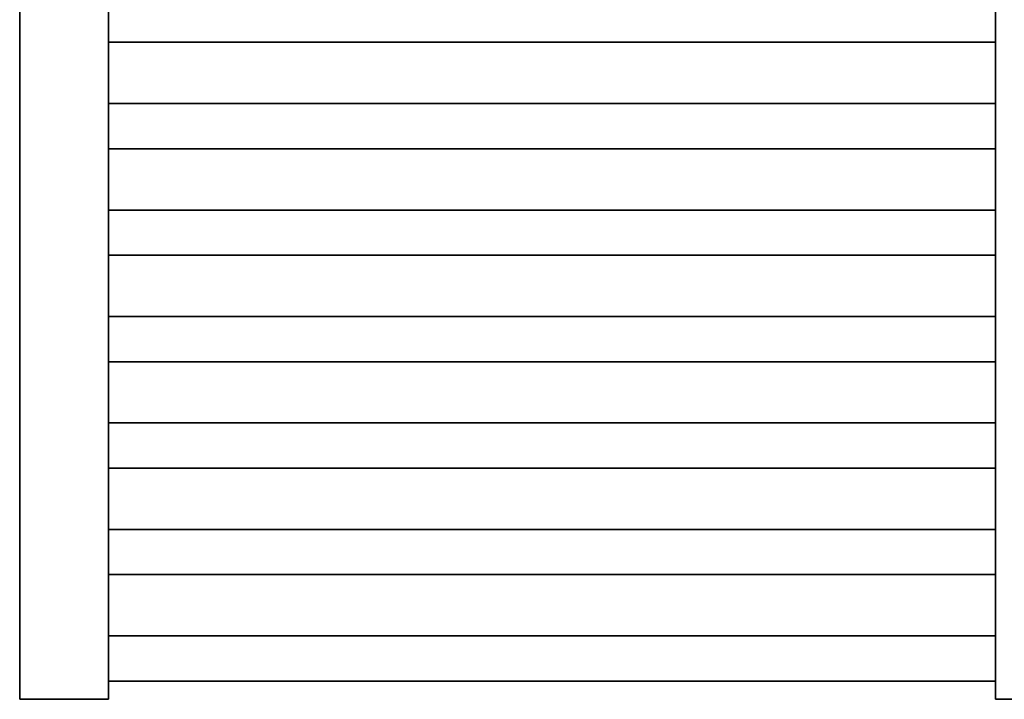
# Model space of a CAD drawing. Header units: millimetres. Extents: x 60394 to 199354, y 20895 to 166073.
# Tile 10 of 256: x 67092 to 67647, y 21164 to 21547. Entities that reach past the tile are written whole.
import ezdxf

# ---------------------------------------------------------------- set-up
doc = ezdxf.new("R2010")
doc.units = ezdxf.units.MM
doc.layers.add('UT_ZAŘÍZENÍ - OT', color=3, linetype='Continuous', lineweight=35)

msp = doc.modelspace()

# ---------------------------------------------------------------- linework, layer by layer
at = {"layer": 'UT_ZAŘÍZENÍ - OT', "linetype": 'Continuous'}
for p, q in [((67091.74, 21163.62), (67091.74, 22983.62)), ((67141.74, 22983.62), (67141.74, 21163.62)), ((67641.74, 21163.62), (67641.74, 22983.62)), ((67641.74, 21533.89), (67141.74, 21533.89)), ((67641.74, 21533.89), (67141.74, 21533.89)), ((67641.74, 21533.89), (67141.74, 21533.89)), ((67641.74, 21533.89), (67141.74, 21533.89)), ((67641.74, 21533.89), (67141.74, 21533.89)), ((67641.74, 21533.89), (67141.74, 21533.89)), ((67641.74, 21533.89), (67141.74, 21533.89)), ((67641.74, 21533.89), (67141.74, 21533.89)), ((67641.74, 21533.89), (67141.74, 21533.89)), ((67641.74, 21533.89), (67141.74, 21533.89)), ((67641.74, 21533.89), (67141.74, 21533.89)), ((67641.74, 21533.89), (67141.74, 21533.89)), ((67641.74, 21533.89), (67141.74, 21533.89)), ((67641.74, 21533.89), (67141.74, 21533.89)), ((67641.74, 21533.89), (67141.74, 21533.89)), ((67641.74, 21533.89), (67141.74, 21533.89)), ((67641.74, 21533.89), (67141.74, 21533.89)), ((67641.74, 21533.89), (67141.74, 21533.89)), ((67641.74, 21533.89), (67141.74, 21533.89)), ((67641.74, 21533.89), (67141.74, 21533.89)), ((67641.74, 21533.89), (67141.74, 21533.89)), ((67641.74, 21533.89), (67141.74, 21533.89)), ((67641.74, 21533.89), (67141.74, 21533.89)), ((67641.74, 21533.89), (67141.74, 21533.89)), ((67641.74, 21533.89), (67141.74, 21533.89)), ((67641.74, 21533.89), (67141.74, 21533.89)), ((67641.74, 21533.89), (67141.74, 21533.89)), ((67641.74, 21533.89), (67141.74, 21533.89)), ((67641.74, 21533.89), (67141.74, 21533.89)), ((67641.74, 21533.89), (67141.74, 21533.89)), ((67641.74, 21533.89), (67141.74, 21533.89)), ((67641.74, 21533.89), (67141.74, 21533.89)), ((67641.74, 21533.89), (67141.74, 21533.89)), ((67641.74, 21533.89), (67141.74, 21533.89)), ((67641.74, 21499.35), (67141.74, 21499.35)), ((67641.74, 21499.35), (67141.74, 21499.35)), ((67641.74, 21499.35), (67141.74, 21499.35)), ((67641.74, 21499.35), (67141.74, 21499.35)), ((67641.74, 21499.35), (67141.74, 21499.35)), ((67641.74, 21499.35), (67141.74, 21499.35)), ((67641.74, 21499.35), (67141.74, 21499.35)), ((67641.74, 21499.35), (67141.74, 21499.35)), ((67641.74, 21499.35), (67141.74, 21499.35)), ((67641.74, 21499.35), (67141.74, 21499.35)), ((67641.74, 21499.35), (67141.74, 21499.35)), ((67641.74, 21499.35), (67141.74, 21499.35)), ((67641.74, 21499.35), (67141.74, 21499.35)), ((67641.74, 21499.35), (67141.74, 21499.35)), ((67641.74, 21499.35), (67141.74, 21499.35)), ((67641.74, 21499.35), (67141.74, 21499.35)), ((67641.74, 21499.35), (67141.74, 21499.35)), ((67641.74, 21499.35), (67141.74, 21499.35)), ((67641.74, 21499.35), (67141.74, 21499.35)), ((67641.74, 21499.35), (67141.74, 21499.35)), ((67641.74, 21499.35), (67141.74, 21499.35)), ((67641.74, 21499.35), (67141.74, 21499.35)), ((67641.74, 21499.35), (67141.74, 21499.35)), ((67641.74, 21499.35), (67141.74, 21499.35)), ((67641.74, 21499.35), (67141.74, 21499.35)), ((67641.74, 21499.35), (67141.74, 21499.35)), ((67641.74, 21499.35), (67141.74, 21499.35)), ((67641.74, 21499.35), (67141.74, 21499.35)), ((67641.74, 21499.35), (67141.74, 21499.35)), ((67641.74, 21499.35), (67141.74, 21499.35)), ((67641.74, 21499.35), (67141.74, 21499.35)), ((67641.74, 21499.35), (67141.74, 21499.35)), ((67641.74, 21499.35), (67141.74, 21499.35)), ((67641.74, 21499.35), (67141.74, 21499.35)), ((67641.74, 21473.89), (67141.74, 21473.89)), ((67641.74, 21473.89), (67141.74, 21473.89)), ((67641.74, 21473.89), (67141.74, 21473.89)), ((67641.74, 21473.89), (67141.74, 21473.89)), ((67641.74, 21473.89), (67141.74, 21473.89)), ((67641.74, 21473.89), (67141.74, 21473.89)), ((67641.74, 21473.89), (67141.74, 21473.89)), ((67641.74, 21473.89), (67141.74, 21473.89)), ((67641.74, 21473.89), (67141.74, 21473.89)), ((67641.74, 21473.89), (67141.74, 21473.89)), ((67641.74, 21473.89), (67141.74, 21473.89)), ((67641.74, 21473.89), (67141.74, 21473.89)), ((67641.74, 21473.89), (67141.74, 21473.89)), ((67641.74, 21473.89), (67141.74, 21473.89)), ((67641.74, 21473.89), (67141.74, 21473.89)), ((67641.74, 21473.89), (67141.74, 21473.89)), ((67641.74, 21473.89), (67141.74, 21473.89)), ((67641.74, 21473.89), (67141.74, 21473.89)), ((67641.74, 21473.89), (67141.74, 21473.89)), ((67641.74, 21473.89), (67141.74, 21473.89)), ((67641.74, 21473.89), (67141.74, 21473.89)), ((67641.74, 21473.89), (67141.74, 21473.89)), ((67641.74, 21473.89), (67141.74, 21473.89)), ((67641.74, 21473.89), (67141.74, 21473.89)), ((67641.74, 21473.89), (67141.74, 21473.89)), ((67641.74, 21473.89), (67141.74, 21473.89)), ((67641.74, 21473.89), (67141.74, 21473.89)), ((67641.74, 21473.89), (67141.74, 21473.89)), ((67641.74, 21473.89), (67141.74, 21473.89)), ((67641.74, 21473.89), (67141.74, 21473.89)), ((67641.74, 21473.89), (67141.74, 21473.89)), ((67641.74, 21473.89), (67141.74, 21473.89)), ((67641.74, 21473.89), (67141.74, 21473.89)), ((67641.74, 21473.89), (67141.74, 21473.89)), ((67641.74, 21439.35), (67141.74, 21439.35)), ((67641.74, 21439.35), (67141.74, 21439.35)), ((67641.74, 21439.35), (67141.74, 21439.35)), ((67641.74, 21439.35), (67141.74, 21439.35)), ((67641.74, 21439.35), (67141.74, 21439.35)), ((67641.74, 21439.35), (67141.74, 21439.35)), ((67641.74, 21439.35), (67141.74, 21439.35)), ((67641.74, 21439.35), (67141.74, 21439.35)), ((67641.74, 21439.35), (67141.74, 21439.35)), ((67641.74, 21439.35), (67141.74, 21439.35)), ((67641.74, 21439.35), (67141.74, 21439.35)), ((67641.74, 21439.35), (67141.74, 21439.35)), ((67641.74, 21439.35), (67141.74, 21439.35)), ((67641.74, 21439.35), (67141.74, 21439.35)), ((67641.74, 21439.35), (67141.74, 21439.35)), ((67641.74, 21439.35), (67141.74, 21439.35)), ((67641.74, 21439.35), (67141.74, 21439.35)), ((67641.74, 21439.35), (67141.74, 21439.35)), ((67641.74, 21439.35), (67141.74, 21439.35)), ((67641.74, 21439.35), (67141.74, 21439.35)), ((67641.74, 21439.35), (67141.74, 21439.35)), ((67641.74, 21439.35), (67141.74, 21439.35)), ((67641.74, 21439.35), (67141.74, 21439.35)), ((67641.74, 21439.35), (67141.74, 21439.35)), ((67641.74, 21439.35), (67141.74, 21439.35)), ((67641.74, 21439.35), (67141.74, 21439.35)), ((67641.74, 21439.35), (67141.74, 21439.35)), ((67641.74, 21439.35), (67141.74, 21439.35)), ((67641.74, 21439.35), (67141.74, 21439.35)), ((67641.74, 21439.35), (67141.74, 21439.35)), ((67641.74, 21439.35), (67141.74, 21439.35)), ((67641.74, 21439.35), (67141.74, 21439.35)), ((67641.74, 21439.35), (67141.74, 21439.35)), ((67641.74, 21439.35), (67141.74, 21439.35)), ((67641.74, 21413.89), (67141.74, 21413.89)), ((67641.74, 21413.89), (67141.74, 21413.89)), ((67641.74, 21413.89), (67141.74, 21413.89)), ((67641.74, 21413.89), (67141.74, 21413.89)), ((67641.74, 21413.89), (67141.74, 21413.89)), ((67641.74, 21413.89), (67141.74, 21413.89)), ((67641.74, 21413.89), (67141.74, 21413.89)), ((67641.74, 21413.89), (67141.74, 21413.89)), ((67641.74, 21413.89), (67141.74, 21413.89)), ((67641.74, 21413.89), (67141.74, 21413.89)), ((67641.74, 21413.89), (67141.74, 21413.89)), ((67641.74, 21413.89), (67141.74, 21413.89)), ((67641.74, 21413.89), (67141.74, 21413.89)), ((67641.74, 21413.89), (67141.74, 21413.89)), ((67641.74, 21413.89), (67141.74, 21413.89)), ((67641.74, 21413.89), (67141.74, 21413.89)), ((67641.74, 21413.89), (67141.74, 21413.89)), ((67641.74, 21413.89), (67141.74, 21413.89)), ((67641.74, 21413.89), (67141.74, 21413.89)), ((67641.74, 21413.89), (67141.74, 21413.89)), ((67641.74, 21413.89), (67141.74, 21413.89)), ((67641.74, 21413.89), (67141.74, 21413.89)), ((67641.74, 21413.89), (67141.74, 21413.89)), ((67641.74, 21413.89), (67141.74, 21413.89)), ((67641.74, 21413.89), (67141.74, 21413.89)), ((67641.74, 21413.89), (67141.74, 21413.89)), ((67641.74, 21413.89), (67141.74, 21413.89)), ((67641.74, 21413.89), (67141.74, 21413.89)), ((67641.74, 21413.89), (67141.74, 21413.89)), ((67641.74, 21413.89), (67141.74, 21413.89)), ((67641.74, 21413.89), (67141.74, 21413.89)), ((67641.74, 21413.89), (67141.74, 21413.89)), ((67641.74, 21413.89), (67141.74, 21413.89)), ((67641.74, 21413.89), (67141.74, 21413.89)), ((67641.74, 21379.35), (67141.74, 21379.35)), ((67641.74, 21379.35), (67141.74, 21379.35)), ((67641.74, 21379.35), (67141.74, 21379.35)), ((67641.74, 21379.35), (67141.74, 21379.35)), ((67641.74, 21379.35), (67141.74, 21379.35)), ((67641.74, 21379.35), (67141.74, 21379.35)), ((67641.74, 21379.35), (67141.74, 21379.35)), ((67641.74, 21379.35), (67141.74, 21379.35)), ((67641.74, 21379.35), (67141.74, 21379.35)), ((67641.74, 21379.35), (67141.74, 21379.35)), ((67641.74, 21379.35), (67141.74, 21379.35)), ((67641.74, 21379.35), (67141.74, 21379.35)), ((67641.74, 21379.35), (67141.74, 21379.35)), ((67641.74, 21379.35), (67141.74, 21379.35)), ((67641.74, 21379.35), (67141.74, 21379.35)), ((67641.74, 21379.35), (67141.74, 21379.35)), ((67641.74, 21379.35), (67141.74, 21379.35)), ((67641.74, 21379.35), (67141.74, 21379.35)), ((67641.74, 21379.35), (67141.74, 21379.35)), ((67641.74, 21379.35), (67141.74, 21379.35)), ((67641.74, 21379.35), (67141.74, 21379.35)), ((67641.74, 21379.35), (67141.74, 21379.35)), ((67641.74, 21379.35), (67141.74, 21379.35)), ((67641.74, 21379.35), (67141.74, 21379.35)), ((67641.74, 21379.35), (67141.74, 21379.35)), ((67641.74, 21379.35), (67141.74, 21379.35)), ((67641.74, 21379.35), (67141.74, 21379.35)), ((67641.74, 21379.35), (67141.74, 21379.35)), ((67641.74, 21379.35), (67141.74, 21379.35)), ((67641.74, 21379.35), (67141.74, 21379.35)), ((67641.74, 21379.35), (67141.74, 21379.35)), ((67641.74, 21379.35), (67141.74, 21379.35)), ((67641.74, 21379.35), (67141.74, 21379.35)), ((67641.74, 21379.35), (67141.74, 21379.35)), ((67641.74, 21353.89), (67141.74, 21353.89)), ((67641.74, 21353.89), (67141.74, 21353.89)), ((67641.74, 21353.89), (67141.74, 21353.89)), ((67641.74, 21353.89), (67141.74, 21353.89)), ((67641.74, 21353.89), (67141.74, 21353.89)), ((67641.74, 21353.89), (67141.74, 21353.89)), ((67641.74, 21353.89), (67141.74, 21353.89)), ((67641.74, 21353.89), (67141.74, 21353.89)), ((67641.74, 21353.89), (67141.74, 21353.89)), ((67641.74, 21353.89), (67141.74, 21353.89)), ((67641.74, 21353.89), (67141.74, 21353.89)), ((67641.74, 21353.89), (67141.74, 21353.89)), ((67641.74, 21353.89), (67141.74, 21353.89)), ((67641.74, 21353.89), (67141.74, 21353.89)), ((67641.74, 21353.89), (67141.74, 21353.89)), ((67641.74, 21353.89), (67141.74, 21353.89)), ((67641.74, 21353.89), (67141.74, 21353.89)), ((67641.74, 21353.89), (67141.74, 21353.89)), ((67641.74, 21353.89), (67141.74, 21353.89)), ((67641.74, 21353.89), (67141.74, 21353.89)), ((67641.74, 21353.89), (67141.74, 21353.89)), ((67641.74, 21353.89), (67141.74, 21353.89)), ((67641.74, 21353.89), (67141.74, 21353.89)), ((67641.74, 21353.89), (67141.74, 21353.89)), ((67641.74, 21353.89), (67141.74, 21353.89)), ((67641.74, 21353.89), (67141.74, 21353.89)), ((67641.74, 21353.89), (67141.74, 21353.89)), ((67641.74, 21353.89), (67141.74, 21353.89)), ((67641.74, 21353.89), (67141.74, 21353.89)), ((67641.74, 21353.89), (67141.74, 21353.89)), ((67641.74, 21353.89), (67141.74, 21353.89)), ((67641.74, 21353.89), (67141.74, 21353.89)), ((67641.74, 21353.89), (67141.74, 21353.89)), ((67641.74, 21353.89), (67141.74, 21353.89)), ((67641.74, 21319.35), (67141.74, 21319.35)), ((67641.74, 21319.35), (67141.74, 21319.35)), ((67641.74, 21319.35), (67141.74, 21319.35)), ((67641.74, 21319.35), (67141.74, 21319.35)), ((67641.74, 21319.35), (67141.74, 21319.35)), ((67641.74, 21319.35), (67141.74, 21319.35)), ((67641.74, 21319.35), (67141.74, 21319.35)), ((67641.74, 21319.35), (67141.74, 21319.35)), ((67641.74, 21319.35), (67141.74, 21319.35)), ((67641.74, 21319.35), (67141.74, 21319.35)), ((67641.74, 21319.35), (67141.74, 21319.35)), ((67641.74, 21319.35), (67141.74, 21319.35)), ((67641.74, 21319.35), (67141.74, 21319.35)), ((67641.74, 21319.35), (67141.74, 21319.35)), ((67641.74, 21319.35), (67141.74, 21319.35)), ((67641.74, 21319.35), (67141.74, 21319.35)), ((67641.74, 21319.35), (67141.74, 21319.35)), ((67641.74, 21319.35), (67141.74, 21319.35)), ((67641.74, 21319.35), (67141.74, 21319.35)), ((67641.74, 21319.35), (67141.74, 21319.35)), ((67641.74, 21319.35), (67141.74, 21319.35)), ((67641.74, 21319.35), (67141.74, 21319.35)), ((67641.74, 21319.35), (67141.74, 21319.35)), ((67641.74, 21319.35), (67141.74, 21319.35)), ((67641.74, 21319.35), (67141.74, 21319.35)), ((67641.74, 21319.35), (67141.74, 21319.35)), ((67641.74, 21319.35), (67141.74, 21319.35)), ((67641.74, 21319.35), (67141.74, 21319.35)), ((67641.74, 21319.35), (67141.74, 21319.35)), ((67641.74, 21319.35), (67141.74, 21319.35)), ((67641.74, 21319.35), (67141.74, 21319.35)), ((67641.74, 21319.35), (67141.74, 21319.35)), ((67641.74, 21319.35), (67141.74, 21319.35)), ((67641.74, 21319.35), (67141.74, 21319.35)), ((67641.74, 21293.89), (67141.74, 21293.89)), ((67641.74, 21293.89), (67141.74, 21293.89)), ((67641.74, 21293.89), (67141.74, 21293.89)), ((67641.74, 21293.89), (67141.74, 21293.89)), ((67641.74, 21293.89), (67141.74, 21293.89)), ((67641.74, 21293.89), (67141.74, 21293.89)), ((67641.74, 21293.89), (67141.74, 21293.89)), ((67641.74, 21293.89), (67141.74, 21293.89)), ((67641.74, 21293.89), (67141.74, 21293.89)), ((67641.74, 21293.89), (67141.74, 21293.89)), ((67641.74, 21293.89), (67141.74, 21293.89)), ((67641.74, 21293.89), (67141.74, 21293.89)), ((67641.74, 21293.89), (67141.74, 21293.89)), ((67641.74, 21293.89), (67141.74, 21293.89)), ((67641.74, 21293.89), (67141.74, 21293.89)), ((67641.74, 21293.89), (67141.74, 21293.89)), ((67641.74, 21293.89), (67141.74, 21293.89)), ((67641.74, 21293.89), (67141.74, 21293.89)), ((67641.74, 21293.89), (67141.74, 21293.89)), ((67641.74, 21293.89), (67141.74, 21293.89)), ((67641.74, 21293.89), (67141.74, 21293.89)), ((67641.74, 21293.89), (67141.74, 21293.89)), ((67641.74, 21293.89), (67141.74, 21293.89)), ((67641.74, 21293.89), (67141.74, 21293.89)), ((67641.74, 21293.89), (67141.74, 21293.89)), ((67641.74, 21293.89), (67141.74, 21293.89)), ((67641.74, 21293.89), (67141.74, 21293.89)), ((67641.74, 21293.89), (67141.74, 21293.89)), ((67641.74, 21293.89), (67141.74, 21293.89)), ((67641.74, 21293.89), (67141.74, 21293.89)), ((67641.74, 21293.89), (67141.74, 21293.89)), ((67641.74, 21293.89), (67141.74, 21293.89)), ((67641.74, 21293.89), (67141.74, 21293.89)), ((67641.74, 21293.89), (67141.74, 21293.89)), ((67641.74, 21259.35), (67141.74, 21259.35)), ((67641.74, 21259.35), (67141.74, 21259.35)), ((67641.74, 21259.35), (67141.74, 21259.35)), ((67641.74, 21259.35), (67141.74, 21259.35)), ((67641.74, 21259.35), (67141.74, 21259.35)), ((67641.74, 21259.35), (67141.74, 21259.35)), ((67641.74, 21259.35), (67141.74, 21259.35)), ((67641.74, 21259.35), (67141.74, 21259.35)), ((67641.74, 21259.35), (67141.74, 21259.35)), ((67641.74, 21259.35), (67141.74, 21259.35)), ((67641.74, 21259.35), (67141.74, 21259.35)), ((67641.74, 21259.35), (67141.74, 21259.35)), ((67641.74, 21259.35), (67141.74, 21259.35)), ((67641.74, 21259.35), (67141.74, 21259.35)), ((67641.74, 21259.35), (67141.74, 21259.35)), ((67641.74, 21259.35), (67141.74, 21259.35)), ((67641.74, 21259.35), (67141.74, 21259.35)), ((67641.74, 21259.35), (67141.74, 21259.35)), ((67641.74, 21259.35), (67141.74, 21259.35)), ((67641.74, 21259.35), (67141.74, 21259.35)), ((67641.74, 21259.35), (67141.74, 21259.35)), ((67641.74, 21259.35), (67141.74, 21259.35)), ((67641.74, 21259.35), (67141.74, 21259.35)), ((67641.74, 21259.35), (67141.74, 21259.35)), ((67641.74, 21259.35), (67141.74, 21259.35)), ((67641.74, 21259.35), (67141.74, 21259.35)), ((67641.74, 21259.35), (67141.74, 21259.35)), ((67641.74, 21259.35), (67141.74, 21259.35)), ((67641.74, 21259.35), (67141.74, 21259.35)), ((67641.74, 21259.35), (67141.74, 21259.35)), ((67641.74, 21259.35), (67141.74, 21259.35)), ((67641.74, 21259.35), (67141.74, 21259.35)), ((67641.74, 21259.35), (67141.74, 21259.35)), ((67641.74, 21259.35), (67141.74, 21259.35)), ((67641.74, 21233.89), (67141.74, 21233.89)), ((67641.74, 21233.89), (67141.74, 21233.89)), ((67641.74, 21233.89), (67141.74, 21233.89)), ((67641.74, 21233.89), (67141.74, 21233.89)), ((67641.74, 21233.89), (67141.74, 21233.89)), ((67641.74, 21233.89), (67141.74, 21233.89)), ((67641.74, 21233.89), (67141.74, 21233.89)), ((67641.74, 21233.89), (67141.74, 21233.89)), ((67641.74, 21233.89), (67141.74, 21233.89)), ((67641.74, 21233.89), (67141.74, 21233.89)), ((67641.74, 21233.89), (67141.74, 21233.89)), ((67641.74, 21233.89), (67141.74, 21233.89)), ((67641.74, 21233.89), (67141.74, 21233.89)), ((67641.74, 21233.89), (67141.74, 21233.89)), ((67641.74, 21233.89), (67141.74, 21233.89)), ((67641.74, 21233.89), (67141.74, 21233.89)), ((67641.74, 21233.89), (67141.74, 21233.89)), ((67641.74, 21233.89), (67141.74, 21233.89)), ((67641.74, 21233.89), (67141.74, 21233.89)), ((67641.74, 21233.89), (67141.74, 21233.89)), ((67641.74, 21233.89), (67141.74, 21233.89)), ((67641.74, 21233.89), (67141.74, 21233.89)), ((67641.74, 21233.89), (67141.74, 21233.89)), ((67641.74, 21233.89), (67141.74, 21233.89)), ((67641.74, 21233.89), (67141.74, 21233.89)), ((67641.74, 21233.89), (67141.74, 21233.89)), ((67641.74, 21233.89), (67141.74, 21233.89)), ((67641.74, 21233.89), (67141.74, 21233.89)), ((67641.74, 21233.89), (67141.74, 21233.89)), ((67641.74, 21233.89), (67141.74, 21233.89)), ((67641.74, 21233.89), (67141.74, 21233.89)), ((67641.74, 21233.89), (67141.74, 21233.89)), ((67641.74, 21233.89), (67141.74, 21233.89)), ((67641.74, 21233.89), (67141.74, 21233.89)), ((67141.74, 21213.62), (67141.74, 21213.62)), ((67141.74, 21199.35), (67141.74, 21204.62)), ((67141.74, 21204.62), (67141.74, 21199.35)), ((67141.74, 21199.35), (67141.74, 21204.62)), ((67141.74, 21204.62), (67141.74, 21199.35)), ((67141.74, 21199.35), (67141.74, 21204.62)), ((67141.74, 21204.62), (67141.74, 21199.35)), ((67141.74, 21199.35), (67141.74, 21204.62)), ((67141.74, 21204.62), (67141.74, 21199.35)), ((67141.74, 21199.35), (67141.74, 21204.62)), ((67141.74, 21204.62), (67141.74, 21199.35)), ((67141.74, 21199.35), (67141.74, 21204.62)), ((67141.74, 21204.62), (67141.74, 21199.35)), ((67141.74, 21199.35), (67141.74, 21204.62)), ((67141.74, 21204.62), (67141.74, 21199.35)), ((67141.74, 21199.35), (67141.74, 21204.62)), ((67141.74, 21204.62), (67141.74, 21199.35)), ((67141.74, 21199.35), (67141.74, 21204.62)), ((67141.74, 21204.62), (67141.74, 21199.35)), ((67141.74, 21199.35), (67141.74, 21204.62)), ((67141.74, 21204.62), (67141.74, 21199.35)), ((67141.74, 21199.35), (67141.74, 21204.62)), ((67141.74, 21204.62), (67141.74, 21199.35)), ((67141.74, 21199.35), (67141.74, 21204.62)), ((67141.74, 21204.62), (67141.74, 21199.35)), ((67141.74, 21199.35), (67141.74, 21204.62)), ((67141.74, 21204.62), (67141.74, 21199.35)), ((67141.74, 21199.35), (67141.74, 21204.62)), ((67141.74, 21204.62), (67141.74, 21199.35)), ((67141.74, 21199.35), (67141.74, 21204.62)), ((67141.74, 21204.62), (67141.74, 21199.35)), ((67141.74, 21199.35), (67141.74, 21204.62)), ((67141.74, 21204.62), (67141.74, 21199.35)), ((67141.74, 21199.35), (67141.74, 21204.62)), ((67141.74, 21204.62), (67141.74, 21199.35)), ((67641.74, 21199.35), (67141.74, 21199.35)), ((67641.74, 21199.35), (67141.74, 21199.35)), ((67141.74, 21186.62), (67141.74, 21199.35)), ((67141.74, 21199.35), (67141.74, 21186.62)), ((67641.74, 21199.35), (67141.74, 21199.35)), ((67641.74, 21199.35), (67141.74, 21199.35)), ((67141.74, 21186.62), (67141.74, 21199.35)), ((67141.74, 21199.35), (67141.74, 21186.62)), ((67641.74, 21199.35), (67141.74, 21199.35)), ((67641.74, 21199.35), (67141.74, 21199.35)), ((67141.74, 21186.62), (67141.74, 21199.35)), ((67141.74, 21199.35), (67141.74, 21186.62)), ((67641.74, 21199.35), (67141.74, 21199.35)), ((67641.74, 21199.35), (67141.74, 21199.35)), ((67141.74, 21186.62), (67141.74, 21199.35)), ((67141.74, 21199.35), (67141.74, 21186.62)), ((67641.74, 21199.35), (67141.74, 21199.35)), ((67641.74, 21199.35), (67141.74, 21199.35)), ((67141.74, 21186.62), (67141.74, 21199.35)), ((67141.74, 21199.35), (67141.74, 21186.62)), ((67641.74, 21199.35), (67141.74, 21199.35)), ((67641.74, 21199.35), (67141.74, 21199.35)), ((67141.74, 21186.62), (67141.74, 21199.35)), ((67141.74, 21199.35), (67141.74, 21186.62)), ((67641.74, 21199.35), (67141.74, 21199.35)), ((67641.74, 21199.35), (67141.74, 21199.35)), ((67141.74, 21186.62), (67141.74, 21199.35)), ((67141.74, 21199.35), (67141.74, 21186.62)), ((67641.74, 21199.35), (67141.74, 21199.35)), ((67641.74, 21199.35), (67141.74, 21199.35)), ((67141.74, 21186.62), (67141.74, 21199.35)), ((67141.74, 21199.35), (67141.74, 21186.62)), ((67641.74, 21199.35), (67141.74, 21199.35)), ((67641.74, 21199.35), (67141.74, 21199.35)), ((67141.74, 21186.62), (67141.74, 21199.35)), ((67141.74, 21199.35), (67141.74, 21186.62)), ((67641.74, 21199.35), (67141.74, 21199.35)), ((67641.74, 21199.35), (67141.74, 21199.35)), ((67141.74, 21186.62), (67141.74, 21199.35)), ((67141.74, 21199.35), (67141.74, 21186.62)), ((67641.74, 21199.35), (67141.74, 21199.35)), ((67641.74, 21199.35), (67141.74, 21199.35)), ((67141.74, 21186.62), (67141.74, 21199.35)), ((67141.74, 21199.35), (67141.74, 21186.62)), ((67641.74, 21199.35), (67141.74, 21199.35)), ((67641.74, 21199.35), (67141.74, 21199.35)), ((67141.74, 21186.62), (67141.74, 21199.35)), ((67141.74, 21199.35), (67141.74, 21186.62)), ((67641.74, 21199.35), (67141.74, 21199.35)), ((67641.74, 21199.35), (67141.74, 21199.35)), ((67141.74, 21186.62), (67141.74, 21199.35)), ((67141.74, 21199.35), (67141.74, 21186.62)), ((67641.74, 21199.35), (67141.74, 21199.35)), ((67641.74, 21199.35), (67141.74, 21199.35)), ((67141.74, 21186.62), (67141.74, 21199.35)), ((67141.74, 21199.35), (67141.74, 21186.62)), ((67641.74, 21199.35), (67141.74, 21199.35)), ((67641.74, 21199.35), (67141.74, 21199.35)), ((67141.74, 21186.62), (67141.74, 21199.35)), ((67141.74, 21199.35), (67141.74, 21186.62)), ((67641.74, 21199.35), (67141.74, 21199.35)), ((67641.74, 21199.35), (67141.74, 21199.35)), ((67141.74, 21186.62), (67141.74, 21199.35)), ((67141.74, 21199.35), (67141.74, 21186.62)), ((67641.74, 21199.35), (67141.74, 21199.35)), ((67641.74, 21199.35), (67141.74, 21199.35)), ((67141.74, 21186.62), (67141.74, 21199.35)), ((67141.74, 21199.35), (67141.74, 21186.62)), ((67141.74, 21186.62), (67141.74, 21173.89)), ((67141.74, 21173.89), (67141.74, 21186.62)), ((67141.74, 21186.62), (67141.74, 21173.89)), ((67141.74, 21173.89), (67141.74, 21186.62)), ((67141.74, 21186.62), (67141.74, 21173.89)), ((67141.74, 21173.89), (67141.74, 21186.62)), ((67141.74, 21186.62), (67141.74, 21173.89)), ((67141.74, 21173.89), (67141.74, 21186.62)), ((67141.74, 21186.62), (67141.74, 21173.89)), ((67141.74, 21173.89), (67141.74, 21186.62)), ((67141.74, 21186.62), (67141.74, 21173.89)), ((67141.74, 21173.89), (67141.74, 21186.62)), ((67141.74, 21186.62), (67141.74, 21173.89)), ((67141.74, 21173.89), (67141.74, 21186.62)), ((67141.74, 21186.62), (67141.74, 21173.89)), ((67141.74, 21173.89), (67141.74, 21186.62)), ((67141.74, 21186.62), (67141.74, 21173.89)), ((67141.74, 21173.89), (67141.74, 21186.62)), ((67141.74, 21186.62), (67141.74, 21173.89)), ((67141.74, 21173.89), (67141.74, 21186.62)), ((67141.74, 21186.62), (67141.74, 21173.89)), ((67141.74, 21173.89), (67141.74, 21186.62)), ((67141.74, 21186.62), (67141.74, 21173.89)), ((67141.74, 21173.89), (67141.74, 21186.62)), ((67141.74, 21186.62), (67141.74, 21173.89)), ((67141.74, 21173.89), (67141.74, 21186.62)), ((67141.74, 21186.62), (67141.74, 21173.89)), ((67141.74, 21173.89), (67141.74, 21186.62)), ((67141.74, 21186.62), (67141.74, 21173.89)), ((67141.74, 21173.89), (67141.74, 21186.62)), ((67141.74, 21186.62), (67141.74, 21173.89)), ((67141.74, 21173.89), (67141.74, 21186.62)), ((67141.74, 21186.62), (67141.74, 21173.89)), ((67141.74, 21173.89), (67141.74, 21186.62)), ((67641.74, 21173.89), (67141.74, 21173.89)), ((67641.74, 21173.89), (67141.74, 21173.89)), ((67141.74, 21173.89), (67141.74, 21168.62)), ((67141.74, 21168.62), (67141.74, 21173.89)), ((67641.74, 21173.89), (67141.74, 21173.89)), ((67641.74, 21173.89), (67141.74, 21173.89)), ((67141.74, 21173.89), (67141.74, 21168.62)), ((67141.74, 21168.62), (67141.74, 21173.89)), ((67641.74, 21173.89), (67141.74, 21173.89)), ((67641.74, 21173.89), (67141.74, 21173.89)), ((67141.74, 21173.89), (67141.74, 21168.62)), ((67141.74, 21168.62), (67141.74, 21173.89)), ((67641.74, 21173.89), (67141.74, 21173.89)), ((67641.74, 21173.89), (67141.74, 21173.89)), ((67141.74, 21173.89), (67141.74, 21168.62)), ((67141.74, 21168.62), (67141.74, 21173.89)), ((67641.74, 21173.89), (67141.74, 21173.89)), ((67641.74, 21173.89), (67141.74, 21173.89)), ((67141.74, 21173.89), (67141.74, 21168.62)), ((67141.74, 21168.62), (67141.74, 21173.89)), ((67641.74, 21173.89), (67141.74, 21173.89)), ((67641.74, 21173.89), (67141.74, 21173.89)), ((67141.74, 21173.89), (67141.74, 21168.62)), ((67141.74, 21168.62), (67141.74, 21173.89)), ((67641.74, 21173.89), (67141.74, 21173.89)), ((67641.74, 21173.89), (67141.74, 21173.89)), ((67141.74, 21173.89), (67141.74, 21168.62)), ((67141.74, 21168.62), (67141.74, 21173.89)), ((67641.74, 21173.89), (67141.74, 21173.89)), ((67641.74, 21173.89), (67141.74, 21173.89)), ((67141.74, 21173.89), (67141.74, 21168.62)), ((67141.74, 21168.62), (67141.74, 21173.89)), ((67641.74, 21173.89), (67141.74, 21173.89)), ((67641.74, 21173.89), (67141.74, 21173.89)), ((67141.74, 21173.89), (67141.74, 21168.62)), ((67141.74, 21168.62), (67141.74, 21173.89)), ((67641.74, 21173.89), (67141.74, 21173.89)), ((67641.74, 21173.89), (67141.74, 21173.89)), ((67141.74, 21173.89), (67141.74, 21168.62)), ((67141.74, 21168.62), (67141.74, 21173.89)), ((67641.74, 21173.89), (67141.74, 21173.89)), ((67641.74, 21173.89), (67141.74, 21173.89)), ((67141.74, 21173.89), (67141.74, 21168.62)), ((67141.74, 21168.62), (67141.74, 21173.89)), ((67641.74, 21173.89), (67141.74, 21173.89)), ((67641.74, 21173.89), (67141.74, 21173.89)), ((67141.74, 21173.89), (67141.74, 21168.62)), ((67141.74, 21168.62), (67141.74, 21173.89)), ((67641.74, 21173.89), (67141.74, 21173.89)), ((67641.74, 21173.89), (67141.74, 21173.89)), ((67141.74, 21173.89), (67141.74, 21168.62)), ((67141.74, 21168.62), (67141.74, 21173.89)), ((67641.74, 21173.89), (67141.74, 21173.89)), ((67641.74, 21173.89), (67141.74, 21173.89)), ((67141.74, 21173.89), (67141.74, 21168.62)), ((67141.74, 21168.62), (67141.74, 21173.89)), ((67641.74, 21173.89), (67141.74, 21173.89)), ((67641.74, 21173.89), (67141.74, 21173.89)), ((67141.74, 21173.89), (67141.74, 21168.62)), ((67141.74, 21168.62), (67141.74, 21173.89)), ((67641.74, 21173.89), (67141.74, 21173.89)), ((67641.74, 21173.89), (67141.74, 21173.89)), ((67141.74, 21173.89), (67141.74, 21168.62)), ((67141.74, 21168.62), (67141.74, 21173.89)), ((67641.74, 21173.89), (67141.74, 21173.89)), ((67641.74, 21173.89), (67141.74, 21173.89)), ((67141.74, 21173.89), (67141.74, 21168.62)), ((67141.74, 21168.62), (67141.74, 21173.89)), ((67141.74, 21163.62), (67091.74, 21163.62)), ((67141.74, 21163.62), (67141.74, 21163.62)), ((67691.74, 21163.62), (67641.74, 21163.62))]:
    msp.add_line(p, q, dxfattribs=at)

doc.saveas('drawing.dxf')
